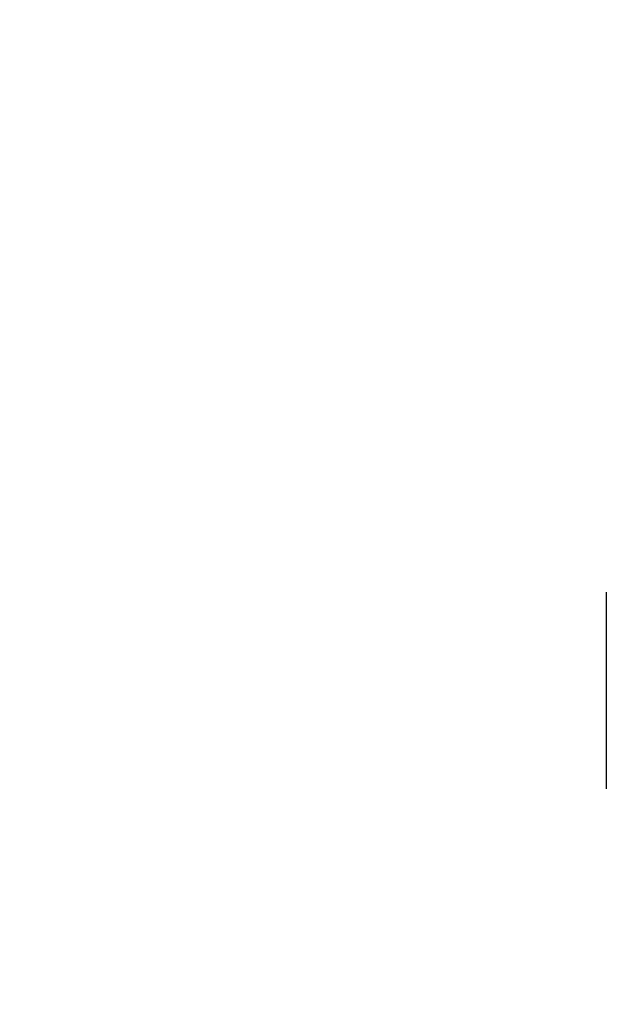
# Model space of a CAD drawing. Header units: millimetres. Extents: x 718 to 1157, y -195 to -52.
# Tile 118 of 156: x 1082.64 to 1087.6, y -123.11 to -114.8. Entities that reach past the tile are written whole.
import ezdxf

# ---------------------------------------------------------------- set-up
doc = ezdxf.new("R2010")
doc.units = ezdxf.units.MM
doc.header["$LTSCALE"] = 1.21
doc.header["$MEASUREMENT"] = 0
doc.header["$PDMODE"] = 3
doc.header["$PDSIZE"] = 0.3125
doc.layers.get('0').update_dxf_attribs({"linetype": 'CONTINUOUS'})
doc.layers.get('DEFPOINTS').update_dxf_attribs({"linetype": 'CONTINUOUS'})
doc.layers.add('Dim', color=3, linetype='CONTINUOUS', lineweight=25)
doc.styles.get("Standard").update_dxf_attribs({"font": 'txt', "width": 0.8})
doc.dimstyles.get("Standard").update_dxf_attribs({"dimtxt": 0.15625, "dimasz": 0.1875, "dimexe": 0.125, "dimexo": 0.0625, "dimgap": 0.09, "dimtad": 0, "dimtih": 1, "dimtoh": 1, "dimzin": 4, "dimdsep": 46, "dimtxsty": 'Standard', "dimblk": '_FILLED', "dimblk1": '_FILLED', "dimblk2": '_FILLED', "dimcen": 0.09, "dimazin": 1, "dimtp": 0.01, "dimtm": 0.01, "dimtfac": 1, "dimtofl": 0, "dimtmove": 0, "dimatfit": 3, "dimldrblk": '_FILLED', "dimfxl": 1, "dimtolj": 1, "dimtzin": 4, "dimarcsym": 0})

# ---------------------------------------------------------------- blocks, each defined once
blk = doc.blocks.new('_FILLED')
at = {"color": 0, "linetype": 'ByBlock'}
blk.add_solid([(0, 0), (-1, 0.1667), (-1, -0.1667)], dxfattribs=at)
blk = doc.blocks.new('*D41')
at = {"layer": 'DEFPOINTS', "color": 0}
for p in [(1078.3878, -101.7796), (1078.3878, -150.8296), (1143.3384, -150.8296)]:
    blk.add_point(p, dxfattribs=at)
at = {"layer": 'Dim', "color": 0, "lineweight": -2}
for p, q in [((1078.4503, -101.7796), (1143.4634, -101.7796)), ((1143.3384, -104.3196), (1143.3384, -122.3813)), ((1143.3384, -148.2896), (1143.3384, -130.2279)), ((1078.4503, -150.8296), (1143.4634, -150.8296))]:
    blk.add_line(p, q, dxfattribs=at)
at = {"layer": 'Dim', "color": 0, "lineweight": -2, "xscale": 2.54, "yscale": 2.54, "zscale": 2.54}
for p, rotation in [((1143.3384, -101.7796), 90), ((1143.3384, -150.8296), 270)]:
    blk.add_blockref('_FILLED', p, dxfattribs=dict(at, rotation=rotation))
at = {"layer": 'Dim', "color": 0, "insert": (1143.3384, -126.3046), "char_height": 2.5, "attachment_point": 5, "rotation": 90, "line_spacing_factor": 2.5}
blk.add_mtext('\\A1;49.05', dxfattribs=at)

msp = doc.modelspace()

# ---------------------------------------------------------------- linework, layer by layer
at = {"color": 7, "linetype": 'Continuous'}
msp.add_line((1087.5963, -119.6311), (1087.5963, -121.2914), dxfattribs=at)

# ---------------------------------------------------------------- dimensions: what is measured, and where the dimension line sits
at = {"layer": 'Dim'}
dim = msp.add_linear_dim(base=(1143.3384, -150.8296), p1=(1078.3878, -101.7796), p2=(1078.3878, -150.8296), angle=90, dimstyle='Standard', override={"dimtxt": 2.5, "dimasz": 2.54, "dimtih": 0, "dimtoh": 0, "dimzin": 0, "dimcen": 0.198, "dimadec": 0, "dimazin": 0, "dimtp": 0, "dimtm": 0, "dimtdec": 4, "dimtzin": 0}, dxfattribs=at)
dim.commit()
dim.dimension.update_dxf_attribs({"geometry": '*D41', "text_midpoint": (1143.3384, -126.3046)})

doc.saveas('drawing.dxf')
